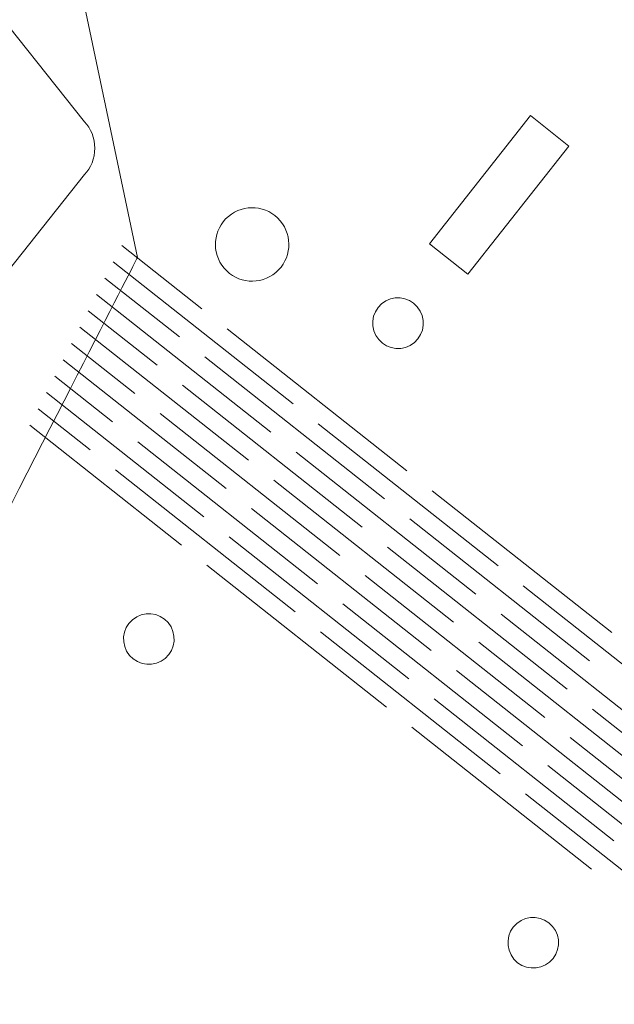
# Model space of a CAD drawing. Header units: inches. Extents: x -5.9 to 0, y -5.8 to 5.8.
# Tile 5 of 14: x -4.9 to -3.5, y -4.5 to -2.1. Entities that reach past the tile are written whole.
import ezdxf

# ---------------------------------------------------------------- set-up
doc = ezdxf.new("R2010")
doc.units = ezdxf.units.IN
doc.header["$MEASUREMENT"] = 0
doc.layers.add('VIEW_HATCHES', color=7, linetype='Continuous')

msp = doc.modelspace()

# ---------------------------------------------------------------- linework, layer by layer
at = {"layer": 'VIEW_HATCHES', "color": 4, "lineweight": 5}
for points in [[(-2.7642, -4.1301), (-2.7642, -4.1301), (-1.2281, -4.0896), (-1.2281, -4.0896), (-1.2281, -4.0896), (-1.1521, -4.0876), (-1.0809, -4.052), (-1.0338, -3.9924), (-1.0338, -3.9924), (-0.9867, -3.9329), (-0.9685, -3.8549), (-0.9841, -3.7806), (-0.9841, -3.7806), (-0.9841, -3.7806), (-1.301, -2.2769), (-1.301, -2.2769), (-1.301, -2.2769), (-1.301, -2.2769), (-1.301, -2.2769), (-1.301, -2.2769), (-1.301, -2.2769), (-1.2869, -2.2491), (-0.5643, -0.8411), (-0.1787, -0.0809), (-0.1787, -0.0809), (-0.1618, -0.0474), (-0.1708, -0.0067), (-0.2001, 0.0166), (-0.2001, 0.0166), (-0.2001, 0.0166), (-1.1805, 0.7906), (-1.1805, 0.7906), (-1.1805, 0.7906), (-1.2099, 0.8138), (-1.2516, 0.813), (-1.2802, 0.7888), (-1.2802, 0.7888), (-2.0655, 0.1226), (-3.1322, -0.7922), (-3.156, -0.8124), (-3.156, -0.8124), (-3.156, -0.8124), (-3.156, -0.8124), (-3.156, -0.8124), (-3.156, -0.8124), (-3.156, -0.8124), (-4.6921, -0.853), (-4.6921, -0.853), (-4.6921, -0.853), (-4.7681, -0.8549), (-4.8393, -0.8905), (-4.8864, -0.9501), (-4.8864, -0.9501), (-4.9335, -1.0097), (-4.9517, -1.0876), (-4.9361, -1.162), (-4.9361, -1.162), (-4.9361, -1.162), (-4.6192, -2.6656), (-4.6192, -2.6656), (-4.6192, -2.6656), (-4.6192, -2.6656), (-4.6192, -2.6656), (-4.6192, -2.6656), (-4.6192, -2.6656), (-4.6333, -2.6934), (-5.3794, -4.1477), (-5.7415, -4.8617), (-5.7415, -4.8617), (-5.7584, -4.8951), (-5.7494, -4.9358), (-5.7201, -4.9591), (-5.7201, -4.9591), (-5.7201, -4.9591), (-4.7397, -5.7331), (-4.7397, -5.7331), (-4.7397, -5.7331), (-4.7103, -5.7563), (-4.6686, -5.7556), (-4.64, -5.7313), (-4.64, -5.7313), (-3.8547, -5.0651), (-2.788, -4.1503), (-2.7642, -4.1301), (-2.7642, -4.1301), (-2.7642, -4.1301), (-2.7642, -4.1301), (-2.7642, -4.1301)], [(-4.9993, -2.0213), (-4.9993, -2.0213), (-4.7466, -2.3385), (-4.7466, -2.3385), (-4.7466, -2.3385), (-4.7312, -2.3542), (-4.7222, -2.3774), (-4.7222, -2.4019), (-4.7222, -2.4019), (-4.7222, -2.4264), (-4.7312, -2.4498), (-4.7466, -2.4655), (-4.7466, -2.4655), (-4.7466, -2.4655), (-4.9993, -2.7827), (-4.9993, -2.7827), (-4.9993, -2.7827), (-4.9993, -2.7827), (-4.9993, -2.7827), (-4.9993, -2.7827), (-4.9993, -2.7827), (-5.0009, -2.7925), (-5.0816, -3.2932), (-5.126, -3.5627), (-5.126, -3.5627), (-5.128, -3.5745), (-5.1365, -3.5831), (-5.1464, -3.5831), (-5.1464, -3.5831), (-5.1464, -3.5831), (-5.4762, -3.5831), (-5.4762, -3.5831), (-5.4762, -3.5831), (-5.4861, -3.5831), (-5.4946, -3.5745), (-5.4966, -3.5627), (-5.4966, -3.5627), (-5.5503, -3.2372), (-5.6217, -2.7925), (-5.6233, -2.7826), (-5.6233, -2.7826), (-5.6233, -2.7826), (-5.6233, -2.7826), (-5.6233, -2.7826), (-5.6233, -2.7826), (-5.6233, -2.7826), (-5.8754, -2.4654), (-5.8754, -2.4654), (-5.8754, -2.4654), (-5.8908, -2.4498), (-5.8998, -2.4265), (-5.8998, -2.402), (-5.8998, -2.402), (-5.8998, -2.3775), (-5.8908, -2.3542), (-5.8754, -2.3385), (-5.8754, -2.3385), (-5.8754, -2.3385), (-5.6233, -2.0213), (-5.6233, -2.0213), (-5.6233, -2.0213), (-5.6233, -2.0213), (-5.6233, -2.0213), (-5.6233, -2.0213), (-5.6233, -2.0213), (-5.6217, -2.0114), (-5.5384, -1.4943), (-5.4966, -1.2413), (-5.4966, -1.2413), (-5.4947, -1.2294), (-5.4861, -1.2209), (-5.4762, -1.2209), (-5.4762, -1.2209), (-5.4762, -1.2209), (-5.1464, -1.2209), (-5.1464, -1.2209), (-5.1464, -1.2209), (-5.1365, -1.2209), (-5.128, -1.2294), (-5.126, -1.2413), (-5.126, -1.2413), (-5.0723, -1.5668), (-5.0009, -2.0114), (-4.9993, -2.0213), (-4.9993, -2.0213), (-4.9993, -2.0213), (-4.9993, -2.0213), (-4.9993, -2.0213)]]:
    msp.add_open_spline(points, degree=3, knots=[0, 0, 0, 0, 0.045455, 0.045455, 0.045455, 0.045455, 0.090909, 0.090909, 0.090909, 0.090909, 0.136364, 0.136364, 0.136364, 0.136364, 0.181818, 0.181818, 0.181818, 0.181818, 0.227273, 0.227273, 0.227273, 0.227273, 0.272727, 0.272727, 0.272727, 0.272727, 0.318182, 0.318182, 0.318182, 0.318182, 0.363636, 0.363636, 0.363636, 0.363636, 0.409091, 0.409091, 0.409091, 0.409091, 0.454545, 0.454545, 0.454545, 0.454545, 0.5, 0.5, 0.5, 0.5, 0.545455, 0.545455, 0.545455, 0.545455, 0.590909, 0.590909, 0.590909, 0.590909, 0.636364, 0.636364, 0.636364, 0.636364, 0.681818, 0.681818, 0.681818, 0.681818, 0.727273, 0.727273, 0.727273, 0.727273, 0.772727, 0.772727, 0.772727, 0.772727, 0.818182, 0.818182, 0.818182, 0.818182, 0.863636, 0.863636, 0.863636, 0.863636, 0.909091, 0.909091, 0.909091, 0.909091, 0.954545, 0.954545, 0.954545, 0.954545, 1, 1, 1, 1], dxfattribs=at)
at = {"layer": 'VIEW_HATCHES', "lineweight": 5}
for points in [[(-3.6711, -2.3235), (-3.6711, -2.3235), (-3.5784, -2.3967), (-3.5784, -2.3967), (-3.5784, -2.3967), (-3.5784, -2.3967), (-3.8224, -2.7057), (-3.8224, -2.7057), (-3.8224, -2.7057), (-3.8224, -2.7057), (-3.9151, -2.6325), (-3.9151, -2.6325), (-3.9151, -2.6325), (-3.9151, -2.6325), (-3.6711, -2.3235), (-3.6711, -2.3235)], [(-4.41, -2.6911), (-4.4416, -2.6538), (-4.437, -2.598), (-4.3998, -2.5663), (-4.3998, -2.5663), (-4.3625, -2.5347), (-4.3066, -2.5393), (-4.275, -2.5766), (-4.275, -2.5766), (-4.2434, -2.6139), (-4.248, -2.6697), (-4.2853, -2.7013), (-4.2853, -2.7013), (-4.3225, -2.7329), (-4.3784, -2.7284), (-4.41, -2.6911)], [(-4.0372, -2.8631), (-4.059, -2.8374), (-4.0559, -2.7988), (-4.0302, -2.777), (-4.0302, -2.777), (-4.0045, -2.7552), (-3.966, -2.7584), (-3.9442, -2.7841), (-3.9442, -2.7841), (-3.9224, -2.8098), (-3.9255, -2.8483), (-3.9512, -2.8701), (-3.9512, -2.8701), (-3.9769, -2.8919), (-4.0154, -2.8888), (-4.0372, -2.8631)], [(-4.6381, -3.6241), (-4.6599, -3.5984), (-4.6568, -3.5599), (-4.6311, -3.5381), (-4.6311, -3.5381), (-4.6054, -3.5163), (-4.5669, -3.5195), (-4.5451, -3.5452), (-4.5451, -3.5452), (-4.5233, -3.5709), (-4.5264, -3.6094), (-4.5521, -3.6312), (-4.5521, -3.6312), (-4.5778, -3.653), (-4.6163, -3.6498), (-4.6381, -3.6241)], [(-3.7111, -4.356), (-3.7329, -4.3303), (-3.7298, -4.2918), (-3.7041, -4.27), (-3.7041, -4.27), (-3.6784, -4.2482), (-3.6399, -4.2514), (-3.6181, -4.2771), (-3.6181, -4.2771), (-3.5963, -4.3028), (-3.5994, -4.3413), (-3.6251, -4.3631), (-3.6251, -4.3631), (-3.6508, -4.3849), (-3.6893, -4.3817), (-3.7111, -4.356)]]:
    msp.add_open_spline(points, degree=3, knots=[0, 0, 0, 0, 0.25, 0.25, 0.25, 0.25, 0.5, 0.5, 0.5, 0.5, 0.75, 0.75, 0.75, 0.75, 1, 1, 1, 1], dxfattribs=at)
at = {"layer": 'VIEW_HATCHES', "color": 1, "lineweight": 5}
for points in [[(-4.6571, -2.6363), (-4.6571, -2.6363), (-4.4641, -2.7887), (-4.4641, -2.7887)], [(-4.6773, -2.6756), (-4.6773, -2.6756), (-4.2439, -3.0178), (-4.2439, -3.0178)], [(-4.6974, -2.715), (-4.6974, -2.715), (-4.5179, -2.8567), (-4.5179, -2.8567)], [(-4.7176, -2.7543), (-4.7176, -2.7543), (-4.2975, -3.0859), (-4.2975, -3.0859)], [(-4.7377, -2.7936), (-4.7377, -2.7936), (-4.5715, -2.9249), (-4.5715, -2.9249)], [(-4.7579, -2.833), (-4.7579, -2.833), (-4.3513, -3.154), (-4.3513, -3.154)], [(-4.4031, -2.8368), (-4.4031, -2.8368), (-3.9697, -3.179), (-3.9697, -3.179)], [(-4.778, -2.8723), (-4.778, -2.8723), (-4.6253, -2.9929), (-4.6253, -2.9929)], [(-4.7982, -2.9116), (-4.7982, -2.9116), (-4.4049, -3.2222), (-4.4049, -3.2222)], [(-4.4569, -2.9049), (-4.4569, -2.9049), (-4.0235, -3.2471), (-4.0235, -3.2471)], [(-4.8184, -2.951), (-4.8184, -2.951), (-4.6789, -3.0611), (-4.6789, -3.0611)], [(-4.5105, -2.973), (-4.5105, -2.973), (-4.0771, -3.3152), (-4.0771, -3.3152)], [(-4.8385, -2.9903), (-4.8385, -2.9903), (-4.4588, -3.2901), (-4.4588, -3.2901)], [(-4.8587, -3.0297), (-4.8587, -3.0297), (-4.7328, -3.129), (-4.7328, -3.129)], [(-4.5643, -3.0411), (-4.5643, -3.0411), (-4.1309, -3.3833), (-4.1309, -3.3833)], [(-4.8788, -3.069), (-4.8788, -3.069), (-4.5125, -3.3583), (-4.5125, -3.3583)], [(-4.1829, -3.066), (-4.1829, -3.066), (-3.7495, -3.4081), (-3.7495, -3.4081)], [(-4.6179, -3.1092), (-4.6179, -3.1092), (-4.1845, -3.4514), (-4.1845, -3.4514)], [(-4.2365, -3.1341), (-4.2365, -3.1341), (-3.8031, -3.4763), (-3.8031, -3.4763)], [(-4.6718, -3.1772), (-4.6718, -3.1772), (-4.2385, -3.5194), (-4.2385, -3.5194)], [(-4.2903, -3.2022), (-4.2903, -3.2022), (-3.8569, -3.5443), (-3.8569, -3.5443)], [(-3.9087, -3.2272), (-3.9087, -3.2272), (-3.4753, -3.5693), (-3.4753, -3.5693)], [(-4.3439, -3.2703), (-4.3439, -3.2703), (-3.9106, -3.6125), (-3.9106, -3.6125)], [(-3.9625, -3.2952), (-3.9625, -3.2952), (-3.5291, -3.6374), (-3.5291, -3.6374)], [(-4.3979, -3.3383), (-4.3979, -3.3383), (-3.9645, -3.6804), (-3.9645, -3.6804)], [(-4.0161, -3.3634), (-4.0161, -3.3634), (-3.5827, -3.7056), (-3.5827, -3.7056)], [(-4.4515, -3.4064), (-4.4515, -3.4064), (-4.0181, -3.7486), (-4.0181, -3.7486)], [(-4.0699, -3.4314), (-4.0699, -3.4314), (-3.6365, -3.7736), (-3.6365, -3.7736)], [(-3.6885, -3.4563), (-3.6885, -3.4563), (-3.2551, -3.7985), (-3.2551, -3.7985)], [(-4.1235, -3.4996), (-4.1235, -3.4996), (-3.6901, -3.8418), (-3.6901, -3.8418)], [(-3.7421, -3.5244), (-3.7421, -3.5244), (-3.3087, -3.8666), (-3.3087, -3.8666)], [(-4.1774, -3.5675), (-4.1774, -3.5675), (-3.7441, -3.9097), (-3.7441, -3.9097)], [(-3.7959, -3.5925), (-3.7959, -3.5925), (-3.3625, -3.9347), (-3.3625, -3.9347)], [(-3.8495, -3.6607), (-3.8495, -3.6607), (-3.4162, -4.0028), (-3.4162, -4.0028)], [(-3.9034, -3.7286), (-3.9034, -3.7286), (-3.4701, -4.0708), (-3.4701, -4.0708)], [(-3.5217, -3.7537), (-3.5217, -3.7537), (-3.0883, -4.0959), (-3.0883, -4.0959)], [(-3.9571, -3.7968), (-3.9571, -3.7968), (-3.5237, -4.1389), (-3.5237, -4.1389)], [(-3.5754, -3.8219), (-3.5754, -3.8219), (-3.142, -4.1641), (-3.142, -4.1641)], [(-3.6293, -3.8898), (-3.6293, -3.8898), (-3.1959, -4.232), (-3.1959, -4.232)], [(-3.6829, -3.958), (-3.6829, -3.958), (-3.2495, -4.3002), (-3.2495, -4.3002)]]:
    msp.add_open_spline(points, degree=3, dxfattribs=at)

doc.saveas('drawing.dxf')
